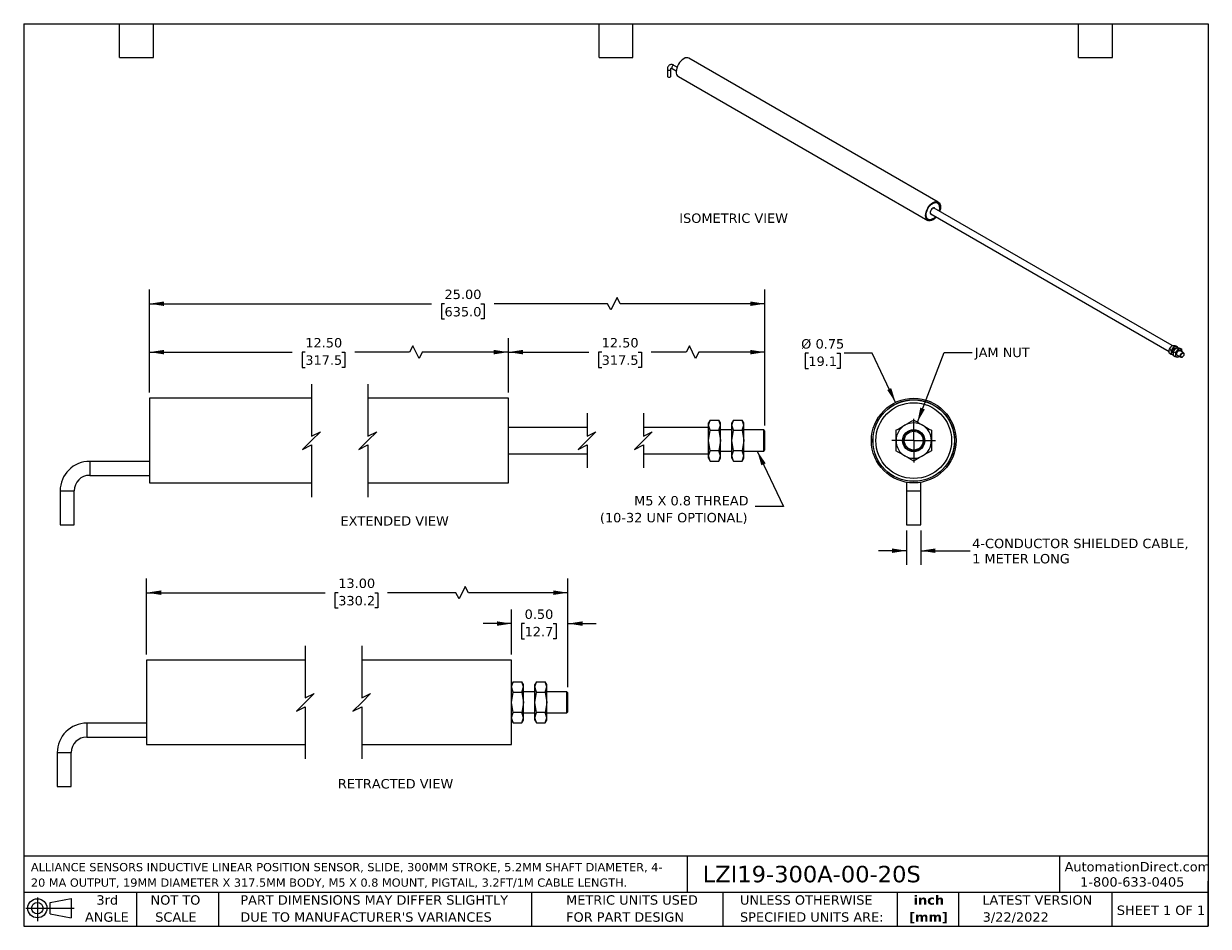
# Model space of a CAD drawing. Header units: inches. Extents: x 0.2 to 10.8, y 0.2 to 8.2.
import ezdxf

# ---------------------------------------------------------------- set-up
doc = ezdxf.new("R2010")
doc.units = ezdxf.units.IN
doc.header["$MEASUREMENT"] = 0
doc.linetypes.add('SLD-Center', pattern=[0.75, 0.6, -0.05, 0.05, -0.05])
doc.linetypes.add('SLD-Solid', pattern=[0])
doc.layers.add('CENTER', color=40, linetype='SLD-Center')
doc.layers.add('DIMENSIONS', color=140, linetype='SLD-Solid', lineweight=25)
doc.layers.add('TEXT', color=140, linetype='SLD-Solid', lineweight=25)
doc.styles.add('SLDTEXTSTYLE0', font='VERDANA.TTF')
doc.styles.add('SLDTEXTSTYLE1', font='VERDANAB.TTF')
doc.styles.get("Standard").update_dxf_attribs({"font": 'VERDANA.TTF'})
doc.dimstyles.new('SLDDIMSTYLE0', dxfattribs={"dimtxt": 0.084961, "dimasz": 0.13, "dimexe": 0, "dimexo": 0.0625, "dimgap": 0.02124, "dimtad": 0, "dimtih": 1, "dimtoh": 1, "dimrnd": 1e-09, "dimzin": 4, "dimdsep": 46, "dimtxsty": 'SLDTEXTSTYLE0', "dimsah": 1, "dimcen": 0.09, "dimadec": 0, "dimazin": 1, "dimtfac": 1, "dimtofl": 0, "dimtmove": 0, "dimatfit": 3, "dimfxl": 0, "dimfrac": 2, "dimtolj": 1, "dimtzin": 12, "dimarcsym": 0})
doc.dimstyles.new('SLDDIMSTYLE1', dxfattribs={"dimtxt": 0.18, "dimasz": 0.13, "dimexe": 0, "dimexo": 0.0625, "dimgap": 0, "dimtad": 0, "dimtih": 1, "dimtoh": 1, "dimdec": 0, "dimrnd": 1e-09, "dimzin": 0, "dimdsep": 46, "dimtxsty": 'Standard', "dimsah": 1, "dimcen": 0.09, "dimadec": 0, "dimazin": 0, "dimtfac": 0.13, "dimtdec": 0, "dimtofl": 0, "dimtmove": 0, "dimatfit": 3, "dimfxl": 0, "dimfrac": 2, "dimtolj": 1, "dimtzin": 0, "dimarcsym": 0})
doc.dimstyles.new('SLDDIMSTYLE2', dxfattribs={"dimtxt": 0.084961, "dimasz": 0.13, "dimexe": 0, "dimexo": 0.0625, "dimgap": 0.02124, "dimtad": 0, "dimtih": 1, "dimtoh": 1, "dimrnd": 1e-09, "dimdsep": 46, "dimtxsty": 'SLDTEXTSTYLE0', "dimsah": 1, "dimcen": 0, "dimadec": 0, "dimazin": 2, "dimtfac": 1, "dimtofl": 0, "dimtmove": 0, "dimatfit": 3, "dimfxl": 0, "dimfrac": 2, "dimtolj": 1, "dimtzin": 12, "dimarcsym": 0})
doc.dimstyles.new('SLDDIMSTYLE3', dxfattribs={"dimtxt": 0.084961, "dimasz": 0.13, "dimexe": 0, "dimexo": 0.0625, "dimgap": 0.02124, "dimtad": 0, "dimtih": 1, "dimtoh": 1, "dimrnd": 1e-09, "dimzin": 12, "dimdsep": 46, "dimtxsty": 'SLDTEXTSTYLE0', "dimsah": 1, "dimcen": 0.09, "dimadec": 0, "dimazin": 3, "dimtfac": 1, "dimtmove": 0, "dimatfit": 0, "dimfxl": 0, "dimfrac": 2, "dimtolj": 1, "dimtzin": 12, "dimarcsym": 0})
doc.dimstyles.new('SLDDIMSTYLE4', dxfattribs={"dimtxt": 0.084961, "dimasz": 0.13, "dimexe": 0, "dimexo": 0.0625, "dimgap": 0.02124, "dimtad": 0, "dimtih": 1, "dimtoh": 1, "dimrnd": 1e-09, "dimzin": 0, "dimdsep": 46, "dimtxsty": 'SLDTEXTSTYLE0', "dimsah": 1, "dimcen": 0.09, "dimadec": 0, "dimazin": 0, "dimtfac": 1, "dimtmove": 0, "dimatfit": 0, "dimfxl": 0, "dimfrac": 2, "dimtolj": 1, "dimtzin": 12, "dimarcsym": 0})

# ---------------------------------------------------------------- blocks, each defined once
blk = doc.blocks.new('Block11')
at = {"color": 7, "linetype": 'SLD-Solid', "lineweight": 18}
for p, q in [((0, 0.113), (0.428, 0.113)), ((0.102, 0.209), (0.102, 0)), ((0.216, 0.164), (0.401, 0.198)), ((0.216, 0.063), (0.216, 0.164)), ((0.401, 0.198), (0.401, 0.029)), ((0.216, 0.063), (0.401, 0.029))]:
    blk.add_line(p, q, dxfattribs=at)
for radius in [0.0846, 0.0506]:
    blk.add_circle((0.102, 0.113), radius, dxfattribs=at)
blk = doc.blocks.new('Block12')
at = {"color": 7, "linetype": 'Continuous'}
blk.add_blockref('Block11', (0, 0), dxfattribs=at)
blk = doc.blocks.new('SW_NOTE_0')
at = {"layer": 'TEXT', "color": 0, "char_height": 0.07292, "attachment_point": 1, "style": 'SLDTEXTSTYLE0'}
for s, insert in [('ALLIANCE SENSORS INDUCTIVE LINEAR POSITION SENSOR, SLIDE, 300MM STROKE, 5.2MM SHAFT DIAMETER, 4-', (0, 0.093)), ('20 MA OUTPUT, 19MM DIAMETER X 317.5MM BODY, M5 X 0.8 MOUNT, PIGTAIL, 3.2FT/1M CABLE LENGTH.', (0, -0.044))]:
    blk.add_mtext(s, dxfattribs=dict(at, insert=insert))
blk = doc.blocks.new('SW_NOTE_0_1')
at = {"layer": 'TEXT', "color": 0, "char_height": 0.0833, "attachment_point": 2, "style": 'SLDTEXTSTYLE1'}
for s, insert in [('inch', (0.125, 0.106)), ('[mm]', (0.122, -0.045))]:
    blk.add_mtext(s, dxfattribs=dict(at, insert=insert))
blk = doc.blocks.new('SW_NOTE_0_2')
at = {"layer": 'TEXT', "color": 0, "char_height": 0.08333, "attachment_point": 1, "style": 'SLDTEXTSTYLE0'}
for s, insert in [('UNLESS OTHERWISE ', (0, 0.106)), ('SPECIFIED UNITS ARE:', (0, -0.045))]:
    blk.add_mtext(s, dxfattribs=dict(at, insert=insert))
blk = doc.blocks.new('SW_NOTE_0_3')
at = {"layer": 'TEXT', "color": 0, "char_height": 0.08333, "attachment_point": 1, "style": 'SLDTEXTSTYLE0'}
for s, insert in [('PART DIMENSIONS MAY DIFFER SLIGHTLY ', (0, 0.106)), ("DUE TO MANUFACTURER'S VARIANCES", (0, -0.045))]:
    blk.add_mtext(s, dxfattribs=dict(at, insert=insert))
blk = doc.blocks.new('SW_NOTE_0_4')
at = {"layer": 'TEXT', "color": 0, "char_height": 0.0833, "attachment_point": 2, "style": 'SLDTEXTSTYLE0'}
for s, insert in [('NOT TO', (0.207, 0.106)), ('SCALE', (0.211, -0.045))]:
    blk.add_mtext(s, dxfattribs=dict(at, insert=insert))
blk = doc.blocks.new('SW_NOTE_0_5')
at = {"layer": 'TEXT', "color": 0, "char_height": 0.0833, "attachment_point": 2, "style": 'SLDTEXTSTYLE0'}
for s, insert in [('3rd', (0.091, 0.106)), ('ANGLE', (0.087, -0.045))]:
    blk.add_mtext(s, dxfattribs=dict(at, insert=insert))
blk = doc.blocks.new('SW_NOTE_0_6')
at = {"layer": 'TEXT', "color": 0, "char_height": 0.08333, "attachment_point": 1, "style": 'SLDTEXTSTYLE0'}
for s, insert in [('METRIC UNITS USED ', (0, 0.106)), ('FOR PART DESIGN', (0, -0.045))]:
    blk.add_mtext(s, dxfattribs=dict(at, insert=insert))
blk = doc.blocks.new('_D')
at = {"layer": 'DIMENSIONS'}
for p, q in [((4.546, 4.98), (4.546, 5.464)), ((6.82, 4.689), (6.82, 5.464)), ((6.15, 5.395), (6.122, 5.339)), ((6.205, 5.284), (6.15, 5.395)), ((4.546, 5.339), (5.258, 5.339)), ((5.373, 5.339), (5.344, 5.339)), ((5.344, 5.339), (5.344, 5.204)), ((5.696, 5.339), (5.725, 5.339)), ((5.725, 5.339), (5.725, 5.204)), ((6.122, 5.339), (5.811, 5.339)), ((6.233, 5.339), (6.205, 5.284)), ((6.82, 5.339), (6.233, 5.339)), ((5.344, 5.204), (5.373, 5.204)), ((5.725, 5.204), (5.696, 5.204))]:
    blk.add_line(p, q, dxfattribs=at)
for points in [[(4.546, 5.339), (4.676, 5.319), (4.676, 5.359)], [(6.82, 5.339), (6.69, 5.359), (6.69, 5.319)]]:
    blk.add_solid(points, dxfattribs=at)
at = {"layer": 'DIMENSIONS', "char_height": 0.0833, "attachment_point": 1, "style": 'SLDTEXTSTYLE0'}
for s, insert in [('12.50', (5.373, 5.464)), ('317.5', (5.373, 5.31))]:
    blk.add_mtext(s, dxfattribs=dict(at, insert=insert))
blk = doc.blocks.new('_D_1')
at = {"layer": 'DIMENSIONS'}
for p, q in [((1.365, 4.98), (1.365, 5.464)), ((4.546, 4.98), (4.546, 5.464)), ((3.699, 5.395), (3.671, 5.339)), ((3.754, 5.284), (3.699, 5.395)), ((1.365, 5.339), (2.63, 5.339)), ((2.746, 5.339), (2.717, 5.339)), ((2.717, 5.339), (2.717, 5.204)), ((3.069, 5.339), (3.097, 5.339)), ((3.097, 5.339), (3.097, 5.204)), ((3.671, 5.339), (3.184, 5.339)), ((3.782, 5.339), (3.754, 5.284)), ((4.546, 5.339), (3.782, 5.339)), ((2.717, 5.204), (2.746, 5.204)), ((3.097, 5.204), (3.069, 5.204))]:
    blk.add_line(p, q, dxfattribs=at)
for points in [[(1.365, 5.339), (1.495, 5.319), (1.495, 5.359)], [(4.546, 5.339), (4.416, 5.359), (4.416, 5.319)]]:
    blk.add_solid(points, dxfattribs=at)
at = {"layer": 'DIMENSIONS', "char_height": 0.0833, "attachment_point": 1, "style": 'SLDTEXTSTYLE0'}
for s, insert in [('12.50', (2.746, 5.464)), ('317.5', (2.746, 5.31))]:
    blk.add_mtext(s, dxfattribs=dict(at, insert=insert))
blk = doc.blocks.new('_D_2')
at = {"layer": 'DIMENSIONS'}
for p, q in [((1.365, 4.98), (1.365, 5.893)), ((6.82, 4.689), (6.82, 5.893)), ((5.509, 5.824), (5.453, 5.713)), ((5.537, 5.768), (5.509, 5.824)), ((1.365, 5.768), (3.865, 5.768)), ((3.98, 5.768), (3.952, 5.768)), ((3.952, 5.768), (3.952, 5.633)), ((4.303, 5.768), (4.332, 5.768)), ((4.332, 5.768), (4.332, 5.633)), ((5.425, 5.768), (4.419, 5.768)), ((5.453, 5.713), (5.425, 5.768)), ((6.82, 5.768), (5.537, 5.768)), ((3.952, 5.633), (3.98, 5.633)), ((4.332, 5.633), (4.303, 5.633))]:
    blk.add_line(p, q, dxfattribs=at)
for points in [[(1.365, 5.768), (1.495, 5.748), (1.495, 5.788)], [(6.82, 5.768), (6.69, 5.788), (6.69, 5.748)]]:
    blk.add_solid(points, dxfattribs=at)
at = {"layer": 'DIMENSIONS', "char_height": 0.0833, "attachment_point": 1, "style": 'SLDTEXTSTYLE0'}
for s, insert in [('25.00', (3.98, 5.893)), ('635.0', (3.98, 5.739))]:
    blk.add_mtext(s, dxfattribs=dict(at, insert=insert))
blk = doc.blocks.new('SW_NOTE_0_7')
at = {"layer": 'TEXT', "color": 0, "char_height": 0.08333, "attachment_point": 3, "style": 'SLDTEXTSTYLE0'}
for s, insert in [('M5 X 0.8 THREAD', (-0.059, 0.094)), ('(10-32 UNF OPTIONAL)', (-0.068, -0.056))]:
    blk.add_mtext(s, dxfattribs=dict(at, insert=insert))
blk = doc.blocks.new('_D_3')
at = {"layer": 'DIMENSIONS'}
for p, q in [((7.205, 5.329), (7.177, 5.329)), ((7.177, 5.329), (7.177, 5.194)), ((7.458, 5.329), (7.486, 5.329)), ((7.486, 5.329), (7.486, 5.194)), ((7.772, 5.329), (7.522, 5.329)), ((7.978, 4.894), (7.772, 5.329)), ((7.177, 5.194), (7.205, 5.194)), ((7.486, 5.194), (7.458, 5.194))]:
    blk.add_line(p, q, dxfattribs=at)
blk.add_solid([(7.978, 4.894), (7.94, 5.02), (7.904, 5.003)], dxfattribs=at)
at = {"layer": 'DIMENSIONS', "char_height": 0.0833, "attachment_point": 1, "style": 'SLDTEXTSTYLE0'}
for s, insert in [('%%c', (7.141, 5.454)), ('0.75', (7.269, 5.454)), ('19.1', (7.205, 5.3))]:
    blk.add_mtext(s, dxfattribs=dict(at, insert=insert))
blk = doc.blocks.new('_D_4')
at = {"layer": 'DIMENSIONS'}
for p, q in [((8.076, 3.759), (8.076, 3.454)), ((8.201, 3.759), (8.201, 3.454)), ((8.076, 3.579), (7.826, 3.579)), ((8.201, 3.579), (8.638, 3.579))]:
    blk.add_line(p, q, dxfattribs=at)
for points in [[(8.076, 3.579), (7.946, 3.599), (7.946, 3.559)], [(8.201, 3.579), (8.331, 3.559), (8.331, 3.599)]]:
    blk.add_solid(points, dxfattribs=at)
at = {"layer": 'DIMENSIONS', "char_height": 0.08333, "attachment_point": 1, "style": 'SLDTEXTSTYLE0'}
for s, insert in [('4-CONDUCTOR SHIELDED CABLE,', (8.657, 3.685)), ('1 METER LONG', (8.657, 3.55))]:
    blk.add_mtext(s, dxfattribs=dict(at, insert=insert))
blk = doc.blocks.new('SW_CENTERMARKSYMBOL_0')
at = {"layer": 'CENTER', "color": 0}
for p, q in [((0, 0.1), (0, 0.1935)), ((-0.1, 0), (-0.1935, 0)), ((0, 0), (-0.1, 0)), ((0, 0), (0, 0.1)), ((0, 0), (0, -0.1)), ((0, 0), (0.1, 0)), ((0.1, 0), (0.1935, 0)), ((0, -0.1), (0, -0.1935))]:
    blk.add_line(p, q, dxfattribs=at)
blk = doc.blocks.new('_D_5')
at = {"layer": 'DIMENSIONS'}
for p, q in [((1.339, 2.66), (1.339, 3.332)), ((4.164, 3.263), (4.109, 3.151)), ((4.192, 3.207), (4.164, 3.263)), ((5.074, 2.369), (5.074, 3.332)), ((1.339, 3.207), (2.922, 3.207)), ((3.038, 3.207), (3.009, 3.207)), ((3.009, 3.207), (3.009, 3.072)), ((3.361, 3.207), (3.389, 3.207)), ((3.389, 3.207), (3.389, 3.072)), ((4.081, 3.207), (3.476, 3.207)), ((4.109, 3.151), (4.081, 3.207)), ((5.074, 3.207), (4.192, 3.207)), ((3.009, 3.072), (3.038, 3.072)), ((3.389, 3.072), (3.361, 3.072))]:
    blk.add_line(p, q, dxfattribs=at)
for points in [[(1.339, 3.207), (1.469, 3.187), (1.469, 3.227)], [(5.074, 3.207), (4.944, 3.227), (4.944, 3.187)]]:
    blk.add_solid(points, dxfattribs=at)
at = {"layer": 'DIMENSIONS', "char_height": 0.0833, "attachment_point": 1, "style": 'SLDTEXTSTYLE0'}
for s, insert in [('13.00', (3.038, 3.332)), ('330.2', (3.038, 3.178))]:
    blk.add_mtext(s, dxfattribs=dict(at, insert=insert))
blk = doc.blocks.new('_D_6')
at = {"layer": 'DIMENSIONS'}
for p, q in [((4.574, 2.66), (4.574, 3.058)), ((5.074, 2.369), (5.074, 3.058)), ((4.574, 2.933), (4.324, 2.933)), ((4.69, 2.933), (4.661, 2.933)), ((4.661, 2.933), (4.661, 2.798)), ((4.942, 2.933), (4.971, 2.933)), ((4.971, 2.933), (4.971, 2.798)), ((5.074, 2.933), (5.324, 2.933)), ((4.661, 2.798), (4.69, 2.798)), ((4.971, 2.798), (4.942, 2.798))]:
    blk.add_line(p, q, dxfattribs=at)
for points in [[(4.574, 2.933), (4.444, 2.953), (4.444, 2.913)], [(5.074, 2.933), (5.204, 2.913), (5.204, 2.953)]]:
    blk.add_solid(points, dxfattribs=at)
at = {"layer": 'DIMENSIONS', "char_height": 0.0833, "attachment_point": 1, "style": 'SLDTEXTSTYLE0'}
for s, insert in [('0.50', (4.69, 3.058)), ('12.7', (4.69, 2.904))]:
    blk.add_mtext(s, dxfattribs=dict(at, insert=insert))

msp = doc.modelspace()

# ---------------------------------------------------------------- linework, layer by layer
for p, q in [((6.041, 7.865), (6.014, 7.88)), ((8.357, 6.669), (6.147, 7.944)), ((5.955, 7.846), (5.955, 7.785)), ((5.987, 7.785), (5.987, 7.846)), ((5.999, 7.853), (6.034, 7.833)), ((6.053, 7.782), (8.263, 6.506)), ((8.368, 6.623), (8.368, 6.628)), ((8.292, 6.564), (10.403, 5.345)), ((8.304, 6.517), (8.308, 6.52)), ((10.431, 5.397), (8.321, 6.615)), ((10.406, 5.364), (10.42, 5.356)), ((10.434, 5.399), (10.447, 5.391)), ((10.463, 5.371), (10.461, 5.373)), ((10.462, 5.396), (10.475, 5.388)), ((10.47, 5.377), (10.484, 5.37)), ((10.498, 5.375), (10.512, 5.367)), ((10.42, 5.319), (10.406, 5.327)), ((10.441, 5.316), (10.436, 5.316)), ((10.437, 5.332), (10.44, 5.331)), ((10.44, 5.33), (10.437, 5.331)), ((10.442, 5.343), (10.456, 5.335)), ((10.456, 5.298), (10.442, 5.306)), ((10.474, 5.311), (10.506, 5.293)), ((10.478, 5.309), (10.474, 5.31)), ((10.491, 5.302), (10.484, 5.295)), ((10.529, 5.333), (10.497, 5.352)), ((10.514, 5.347), (10.514, 5.342)), ((10.518, 5.294), (10.52, 5.295)), ((10.534, 5.32), (10.534, 5.322)), ((2.801, 4.93), (1.365, 4.93)), ((1.365, 4.93), (1.365, 4.555)), ((4.546, 4.93), (3.301, 4.93)), ((4.546, 4.555), (4.546, 4.93)), ((6.334, 4.737), (6.32, 4.713)), ((6.32, 4.692), (6.334, 4.737)), ((6.334, 4.737), (6.412, 4.737)), ((6.427, 4.713), (6.412, 4.737)), ((6.427, 4.692), (6.412, 4.737)), ((6.541, 4.737), (6.527, 4.713)), ((6.527, 4.692), (6.541, 4.737)), ((6.541, 4.737), (6.619, 4.737)), ((6.633, 4.713), (6.619, 4.737)), ((6.633, 4.692), (6.619, 4.737)), ((5.244, 4.672), (4.546, 4.672)), ((6.32, 4.672), (5.744, 4.672)), ((6.32, 4.692), (6.32, 4.713)), ((6.32, 4.555), (6.32, 4.692)), ((6.334, 4.646), (6.32, 4.692)), ((6.32, 4.555), (6.334, 4.646)), ((6.334, 4.646), (6.412, 4.646)), ((6.412, 4.646), (6.427, 4.692)), ((6.412, 4.646), (6.427, 4.555)), ((6.427, 4.692), (6.427, 4.713)), ((6.427, 4.555), (6.427, 4.692)), ((6.527, 4.649), (6.427, 4.649)), ((6.527, 4.692), (6.527, 4.713)), ((6.527, 4.555), (6.527, 4.692)), ((6.541, 4.646), (6.527, 4.692)), ((6.527, 4.555), (6.541, 4.646)), ((6.541, 4.646), (6.619, 4.646)), ((6.619, 4.646), (6.633, 4.692)), ((6.619, 4.646), (6.633, 4.555)), ((6.633, 4.692), (6.633, 4.713)), ((6.633, 4.555), (6.633, 4.692)), ((6.81, 4.649), (6.633, 4.649)), ((6.82, 4.639), (6.81, 4.649)), ((6.81, 4.575), (6.81, 4.649)), ((6.82, 4.573), (6.82, 4.639)), ((1.365, 4.555), (1.365, 4.18)), ((4.546, 4.18), (4.546, 4.555)), ((6.334, 4.465), (6.32, 4.555)), ((6.32, 4.419), (6.32, 4.555)), ((6.427, 4.555), (6.412, 4.465)), ((6.427, 4.419), (6.427, 4.555)), ((6.541, 4.465), (6.527, 4.555)), ((6.527, 4.419), (6.527, 4.555)), ((6.633, 4.555), (6.619, 4.465)), ((6.633, 4.419), (6.633, 4.555)), ((6.81, 4.462), (6.81, 4.575)), ((6.82, 4.472), (6.82, 4.573)), ((4.546, 4.438), (5.244, 4.438)), ((5.744, 4.438), (6.32, 4.438)), ((6.32, 4.419), (6.334, 4.465)), ((6.334, 4.374), (6.32, 4.419)), ((6.32, 4.398), (6.32, 4.419)), ((6.412, 4.465), (6.334, 4.465)), ((6.427, 4.419), (6.412, 4.465)), ((6.412, 4.374), (6.427, 4.419)), ((6.427, 4.462), (6.527, 4.462)), ((6.427, 4.398), (6.427, 4.419)), ((6.527, 4.419), (6.541, 4.465)), ((6.541, 4.374), (6.527, 4.419)), ((6.527, 4.398), (6.527, 4.419)), ((6.619, 4.465), (6.541, 4.465)), ((6.633, 4.419), (6.619, 4.465)), ((6.619, 4.374), (6.633, 4.419)), ((6.633, 4.462), (6.81, 4.462)), ((6.633, 4.398), (6.633, 4.419)), ((6.81, 4.462), (6.82, 4.472)), ((1.365, 4.371), (0.835, 4.371)), ((0.835, 4.371), (0.835, 4.246)), ((6.32, 4.398), (6.334, 4.374)), ((6.334, 4.374), (6.412, 4.374)), ((6.412, 4.374), (6.427, 4.398)), ((6.527, 4.398), (6.541, 4.374)), ((6.541, 4.374), (6.619, 4.374)), ((6.619, 4.374), (6.633, 4.398)), ((0.835, 4.246), (1.365, 4.246)), ((0.573, 4.109), (0.573, 3.809)), ((0.573, 4.109), (0.698, 4.109)), ((0.698, 3.809), (0.698, 4.109)), ((1.365, 4.18), (2.801, 4.18)), ((3.301, 4.18), (4.546, 4.18)), ((8.076, 4.186), (8.076, 4.109)), ((8.076, 4.109), (8.076, 3.809)), ((8.076, 4.109), (8.201, 4.109)), ((8.201, 4.109), (8.201, 4.186)), ((8.201, 3.809), (8.201, 4.109)), ((0.573, 3.809), (0.698, 3.809)), ((8.076, 3.809), (8.201, 3.809)), ((2.746, 2.61), (1.339, 2.61)), ((1.339, 2.61), (1.339, 2.235)), ((4.574, 2.61), (3.246, 2.61)), ((4.574, 2.235), (4.574, 2.61)), ((4.588, 2.417), (4.574, 2.393)), ((4.574, 2.372), (4.588, 2.417)), ((4.588, 2.417), (4.666, 2.417)), ((4.68, 2.393), (4.666, 2.417)), ((4.68, 2.372), (4.666, 2.417)), ((4.795, 2.417), (4.78, 2.393)), ((4.78, 2.372), (4.795, 2.417)), ((4.795, 2.417), (4.873, 2.417)), ((4.887, 2.393), (4.873, 2.417)), ((4.887, 2.372), (4.873, 2.417)), ((4.588, 2.326), (4.574, 2.372)), ((4.574, 2.235), (4.588, 2.326)), ((4.588, 2.326), (4.666, 2.326)), ((4.666, 2.326), (4.68, 2.372)), ((4.666, 2.326), (4.68, 2.235)), ((4.68, 2.372), (4.68, 2.393)), ((4.68, 2.235), (4.68, 2.372)), ((4.78, 2.329), (4.68, 2.329)), ((4.78, 2.372), (4.78, 2.393)), ((4.78, 2.235), (4.78, 2.372)), ((4.795, 2.326), (4.78, 2.372)), ((4.78, 2.235), (4.795, 2.326)), ((4.795, 2.326), (4.873, 2.326)), ((4.873, 2.326), (4.887, 2.372)), ((4.873, 2.326), (4.887, 2.235)), ((4.887, 2.372), (4.887, 2.393)), ((4.887, 2.235), (4.887, 2.372)), ((5.064, 2.329), (4.887, 2.329)), ((5.074, 2.319), (5.064, 2.329)), ((5.064, 2.255), (5.064, 2.329)), ((5.074, 2.253), (5.074, 2.319)), ((1.339, 2.235), (1.339, 1.86)), ((4.574, 1.86), (4.574, 2.235)), ((4.588, 2.144), (4.574, 2.235)), ((4.68, 2.235), (4.666, 2.144)), ((4.68, 2.099), (4.68, 2.235)), ((4.795, 2.144), (4.78, 2.235)), ((4.78, 2.099), (4.78, 2.235)), ((4.887, 2.235), (4.873, 2.144)), ((4.887, 2.099), (4.887, 2.235)), ((5.064, 2.142), (5.064, 2.255)), ((5.074, 2.152), (5.074, 2.253)), ((4.574, 2.099), (4.588, 2.144)), ((4.666, 2.144), (4.588, 2.144)), ((4.68, 2.099), (4.666, 2.144)), ((4.68, 2.142), (4.78, 2.142)), ((4.78, 2.099), (4.795, 2.144)), ((4.873, 2.144), (4.795, 2.144)), ((4.887, 2.099), (4.873, 2.144)), ((4.887, 2.142), (5.064, 2.142)), ((5.064, 2.142), (5.074, 2.152)), ((1.339, 2.051), (0.809, 2.051)), ((0.809, 2.051), (0.809, 1.926)), ((4.588, 2.053), (4.574, 2.099)), ((4.574, 2.078), (4.588, 2.053)), ((4.588, 2.053), (4.666, 2.053)), ((4.666, 2.053), (4.68, 2.099)), ((4.666, 2.053), (4.68, 2.078)), ((4.68, 2.078), (4.68, 2.099)), ((4.795, 2.053), (4.78, 2.099)), ((4.78, 2.078), (4.78, 2.099)), ((4.78, 2.078), (4.795, 2.053)), ((4.795, 2.053), (4.873, 2.053)), ((4.873, 2.053), (4.887, 2.099)), ((4.873, 2.053), (4.887, 2.078)), ((4.887, 2.078), (4.887, 2.099)), ((0.809, 1.926), (1.339, 1.926)), ((0.546, 1.789), (0.546, 1.489)), ((0.546, 1.789), (0.671, 1.789)), ((0.671, 1.489), (0.671, 1.789)), ((1.339, 1.86), (2.746, 1.86)), ((3.246, 1.86), (4.574, 1.86)), ((0.546, 1.489), (0.671, 1.489))]:
    msp.add_line(p, q)
at = {"flags": 128}
for points in [[(6.014, 7.88), (6.011, 7.881), (6.006, 7.88), (6.002, 7.876), (5.999, 7.871), (5.996, 7.866), (5.995, 7.86), (5.996, 7.856), (5.999, 7.853), (5.999, 7.853)], [(6.147, 7.944), (6.137, 7.948), (6.126, 7.948), (6.113, 7.946), (6.1, 7.94), (6.087, 7.931), (6.075, 7.919), (6.063, 7.905), (6.053, 7.89), (6.045, 7.874), (6.039, 7.857), (6.035, 7.841), (6.034, 7.825)], [(5.955, 7.846), (5.957, 7.843), (5.96, 7.84), (5.965, 7.838), (5.971, 7.837), (5.977, 7.838), (5.982, 7.84), (5.986, 7.843), (5.987, 7.846)], [(5.955, 7.785), (5.957, 7.782), (5.96, 7.779), (5.965, 7.777), (5.971, 7.776), (5.977, 7.777), (5.982, 7.779), (5.986, 7.782), (5.987, 7.785), (5.987, 7.785)], [(8.244, 6.549), (8.245, 6.565), (8.249, 6.581), (8.255, 6.598), (8.263, 6.615), (8.273, 6.63), (8.284, 6.644), (8.297, 6.655), (8.31, 6.664), (8.323, 6.67), (8.335, 6.673), (8.347, 6.672), (8.357, 6.669), (8.365, 6.662), (8.371, 6.652), (8.375, 6.64), (8.376, 6.626), (8.375, 6.61), (8.371, 6.594), (8.369, 6.587)], [(8.338, 6.537), (8.334, 6.533), (8.322, 6.522), (8.31, 6.513), (8.297, 6.508), (8.285, 6.505), (8.274, 6.505), (8.265, 6.509), (8.257, 6.516), (8.251, 6.525), (8.247, 6.537), (8.246, 6.55), (8.247, 6.566), (8.251, 6.582), (8.257, 6.598), (8.265, 6.614), (8.274, 6.628), (8.285, 6.642), (8.297, 6.653), (8.31, 6.661), (8.322, 6.667), (8.334, 6.67), (8.345, 6.67), (8.355, 6.666), (8.363, 6.659), (8.369, 6.65), (8.373, 6.638), (8.374, 6.624), (8.374, 6.624)], [(8.333, 6.54), (8.331, 6.538), (8.319, 6.527), (8.306, 6.519), (8.294, 6.514), (8.282, 6.512), (8.272, 6.513), (8.263, 6.518), (8.256, 6.526), (8.251, 6.536), (8.249, 6.549), (8.249, 6.563), (8.252, 6.579), (8.257, 6.595), (8.265, 6.611), (8.274, 6.626), (8.285, 6.639)], [(8.285, 6.639), (8.297, 6.65), (8.31, 6.658), (8.322, 6.663), (8.334, 6.665), (8.344, 6.664), (8.353, 6.659), (8.36, 6.651), (8.365, 6.641), (8.367, 6.628), (8.367, 6.614), (8.364, 6.598), (8.362, 6.591)], [(8.329, 6.61), (8.327, 6.613), (8.322, 6.617), (8.315, 6.617), (8.307, 6.614), (8.3, 6.608), (8.293, 6.599), (8.288, 6.589), (8.286, 6.579), (8.286, 6.57), (8.289, 6.564), (8.294, 6.56), (8.3, 6.56)], [(8.34, 6.536), (8.335, 6.531), (8.323, 6.52), (8.31, 6.511), (8.297, 6.505), (8.284, 6.502), (8.273, 6.503), (8.263, 6.506), (8.255, 6.513), (8.249, 6.523), (8.245, 6.535), (8.244, 6.549)], [(10.433, 5.342), (10.434, 5.35), (10.438, 5.359), (10.443, 5.367), (10.45, 5.372), (10.457, 5.374), (10.462, 5.373)], [(10.44, 5.33), (10.438, 5.331), (10.434, 5.335), (10.433, 5.342)], [(10.441, 5.316), (10.439, 5.316), (10.436, 5.316)], [(10.469, 5.321), (10.47, 5.329), (10.474, 5.338), (10.48, 5.346), (10.486, 5.351), (10.493, 5.353), (10.499, 5.352), (10.502, 5.349)], [(10.479, 5.308), (10.474, 5.31), (10.47, 5.314), (10.469, 5.321)], [(10.499, 5.352), (10.499, 5.352), (10.502, 5.349)], [(10.502, 5.308), (10.504, 5.316), (10.509, 5.324), (10.515, 5.33), (10.521, 5.334), (10.527, 5.334), (10.532, 5.331), (10.534, 5.326), (10.534, 5.322)], [(10.518, 5.294), (10.514, 5.292), (10.508, 5.292), (10.504, 5.294), (10.502, 5.3), (10.502, 5.308)], [(10.505, 5.307), (10.507, 5.315), (10.512, 5.322), (10.517, 5.327), (10.523, 5.33), (10.528, 5.331), (10.532, 5.328), (10.534, 5.323), (10.534, 5.317), (10.532, 5.309), (10.528, 5.302), (10.522, 5.297), (10.516, 5.293), (10.511, 5.293), (10.507, 5.295), (10.505, 5.3), (10.505, 5.307)], [(10.514, 5.347), (10.514, 5.343), (10.514, 5.342)]]:
    msp.add_lwpolyline(points, dxfattribs=at)
for radius in [0.375, 0.362, 0.361, 0.336, 0.0984, 0.0935, 0.0835]:
    msp.add_circle((8.139, 4.555), radius)
for centre, radius, start, end in [((6.078, 7.819), 0.045, 172.7442, 235.9436), ((8.315, 6.602), 0.0138, 64.159, 123.9139), ((8.321, 6.632), 0.0465, 354.7504, 50.2835), ((8.257, 6.627), 0.117, 340.6697, 358.8892), ((8.277, 6.557), 0.0483, 250.8147, 304.1622), ((8.3, 6.576), 0.0144, 177.3511, 234.5867), ((10.482, 5.333), 0.0604, 140.2279, 177.3607), ((10.466, 5.352), 0.0359, 93.4295, 146.5651), ((10.462, 5.373), 0.0145, 19.7278, 84.0739), ((10.503, 5.331), 0.0359, 93.4295, 146.5651), ((10.497, 5.35), 0.0173, 350.7481, 79.4532), ((10.439, 5.333), 0.0173, 170.7481, 259.4532), ((10.476, 5.312), 0.0173, 170.7481, 259.4532), ((10.519, 5.312), 0.0604, 140.2279, 177.3607), ((10.473, 5.323), 0.0282, 269.8601, 309.6275), ((8.139, 4.555), 0.157, 120, 180), ((8.139, 4.555), 0.157, 60, 120), ((8.139, 4.555), 0.157, 0, 60), ((8.139, 4.555), 0.157, 180, 240), ((8.139, 4.555), 0.157, 300, 0), ((8.139, 4.555), 0.157, 240, 300), ((0.835, 4.109), 0.262, 89.9999, 180.0001), ((0.835, 4.109), 0.138, 90.0001, 179.9999), ((0.809, 1.789), 0.262, 89.9999, 180.0001), ((0.809, 1.789), 0.138, 90.0001, 179.9999)]:
    msp.add_arc(centre, radius, start, end)
for points, knots in [([(6.014, 7.88), (6.013, 7.881), (6.01, 7.883), (6.003, 7.886), (5.994, 7.888), (5.985, 7.887), (5.976, 7.885), (5.968, 7.879), (5.961, 7.871), (5.957, 7.862), (5.956, 7.854), (5.956, 7.848), (5.956, 7.846)], [0, 0, 0, 0, 0.036217, 0.140551, 0.247127, 0.355186, 0.465911, 0.583664, 0.699691, 0.819585, 0.939949, 1, 1, 1, 1]), ([(5.987, 7.846), (5.987, 7.847), (5.987, 7.85), (5.987, 7.853), (5.988, 7.855), (5.989, 7.856), (5.989, 7.856), (5.991, 7.856), (5.994, 7.856), (5.997, 7.855), (5.998, 7.853), (5.999, 7.853)], [0, 0, 0, 0, 0.063691, 0.175413, 0.291009, 0.418823, 0.589304, 0.742125, 0.862255, 0.982323, 1, 1, 1, 1]), ([(10.475, 5.388), (10.476, 5.385), (10.477, 5.381), (10.477, 5.378), (10.477, 5.378)], [0, 0, 0, 0, 0.996367, 1, 1, 1, 1])]:
    msp.add_open_spline(points, degree=3, knots=knots)
for points in [[(10.403, 5.347), (10.403, 5.353), (10.404, 5.359), (10.406, 5.364)], [(10.406, 5.364), (10.409, 5.37), (10.413, 5.377), (10.417, 5.383)], [(10.417, 5.383), (10.422, 5.389), (10.428, 5.394), (10.434, 5.399)], [(10.42, 5.356), (10.426, 5.361), (10.431, 5.366), (10.436, 5.372)], [(10.42, 5.356), (10.421, 5.349), (10.422, 5.342), (10.422, 5.336)], [(10.434, 5.399), (10.437, 5.399), (10.44, 5.399), (10.445, 5.399)], [(10.436, 5.372), (10.441, 5.378), (10.444, 5.384), (10.447, 5.391)], [(10.442, 5.343), (10.445, 5.349), (10.449, 5.356), (10.454, 5.362)], [(10.445, 5.399), (10.45, 5.398), (10.455, 5.397), (10.462, 5.396)], [(10.447, 5.391), (10.454, 5.389), (10.459, 5.388), (10.464, 5.388)], [(10.454, 5.362), (10.458, 5.368), (10.464, 5.373), (10.47, 5.377)], [(10.464, 5.388), (10.469, 5.387), (10.472, 5.388), (10.475, 5.388)], [(10.47, 5.377), (10.473, 5.378), (10.477, 5.378), (10.482, 5.378)], [(10.473, 5.351), (10.477, 5.357), (10.481, 5.363), (10.484, 5.37)], [(10.482, 5.378), (10.486, 5.377), (10.492, 5.376), (10.498, 5.375)], [(10.484, 5.37), (10.49, 5.368), (10.496, 5.367), (10.5, 5.367)], [(10.5, 5.367), (10.505, 5.366), (10.509, 5.367), (10.512, 5.367)], [(10.512, 5.367), (10.513, 5.36), (10.514, 5.353), (10.514, 5.347)], [(10.406, 5.327), (10.404, 5.334), (10.403, 5.34), (10.403, 5.347)], [(10.422, 5.336), (10.422, 5.33), (10.421, 5.324), (10.42, 5.319)], [(10.436, 5.316), (10.431, 5.317), (10.426, 5.318), (10.42, 5.319)], [(10.44, 5.326), (10.44, 5.332), (10.441, 5.338), (10.442, 5.343)], [(10.442, 5.306), (10.441, 5.313), (10.44, 5.319), (10.44, 5.326)], [(10.456, 5.335), (10.462, 5.34), (10.468, 5.345), (10.473, 5.351)], [(10.456, 5.335), (10.458, 5.328), (10.459, 5.321), (10.459, 5.315)], [(10.459, 5.315), (10.459, 5.309), (10.458, 5.303), (10.456, 5.298)], [(10.473, 5.295), (10.468, 5.296), (10.462, 5.296), (10.456, 5.298)], [(10.484, 5.295), (10.481, 5.295), (10.477, 5.295), (10.473, 5.295)], [(8.06, 4.692), (8.087, 4.707), (8.113, 4.722), (8.139, 4.737)], [(8.139, 4.737), (8.164, 4.722), (8.191, 4.707), (8.217, 4.692)], [(7.981, 4.646), (8.007, 4.661), (8.033, 4.676), (8.06, 4.692)], [(7.981, 4.646), (7.981, 4.617), (7.981, 4.587), (7.981, 4.555)], [(8.217, 4.692), (8.244, 4.676), (8.27, 4.661), (8.296, 4.646)], [(8.296, 4.646), (8.296, 4.617), (8.296, 4.587), (8.296, 4.555)], [(7.981, 4.555), (7.981, 4.524), (7.981, 4.494), (7.981, 4.465)], [(8.296, 4.555), (8.296, 4.524), (8.296, 4.494), (8.296, 4.465)], [(8.06, 4.419), (8.033, 4.435), (8.007, 4.45), (7.981, 4.465)], [(8.139, 4.374), (8.113, 4.389), (8.087, 4.404), (8.06, 4.419)], [(8.217, 4.419), (8.191, 4.404), (8.164, 4.389), (8.139, 4.374)], [(8.296, 4.465), (8.27, 4.45), (8.244, 4.435), (8.217, 4.419)]]:
    msp.add_open_spline(points, degree=3)
at = {"layer": 'DIMENSIONS', "color": 140}
for p, q in [((2.801, 5.055), (2.801, 4.595)), ((3.301, 5.055), (3.301, 4.595)), ((5.244, 4.797), (5.244, 4.595)), ((5.744, 4.797), (5.744, 4.595)), ((2.801, 4.595), (2.88, 4.634)), ((2.88, 4.634), (2.801, 4.555)), ((3.301, 4.595), (3.38, 4.634)), ((3.38, 4.634), (3.301, 4.555)), ((5.244, 4.595), (5.322, 4.634)), ((5.322, 4.634), (5.244, 4.555)), ((5.744, 4.595), (5.822, 4.634)), ((5.822, 4.634), (5.744, 4.555)), ((2.801, 4.555), (2.722, 4.477)), ((2.722, 4.477), (2.801, 4.516)), ((2.801, 4.516), (2.801, 4.055)), ((3.301, 4.555), (3.222, 4.477)), ((3.222, 4.477), (3.301, 4.516)), ((3.301, 4.516), (3.301, 4.055)), ((5.244, 4.555), (5.165, 4.477)), ((5.165, 4.477), (5.244, 4.516)), ((5.244, 4.516), (5.244, 4.313)), ((5.744, 4.555), (5.665, 4.477)), ((5.665, 4.477), (5.744, 4.516)), ((5.744, 4.516), (5.744, 4.313)), ((2.746, 2.735), (2.746, 2.275)), ((3.246, 2.735), (3.246, 2.275)), ((2.746, 2.275), (2.824, 2.314)), ((2.824, 2.314), (2.746, 2.235)), ((3.246, 2.275), (3.324, 2.314)), ((3.324, 2.314), (3.246, 2.235)), ((2.746, 2.235), (2.667, 2.156)), ((3.246, 2.235), (3.167, 2.156)), ((2.667, 2.156), (2.746, 2.196)), ((2.746, 2.196), (2.746, 1.735)), ((3.167, 2.156), (3.246, 2.196)), ((3.246, 2.196), (3.246, 1.735))]:
    msp.add_line(p, q, dxfattribs=at)
at = {"layer": 'TEXT'}
for p, q in [((0.25, 8.25), (10.75, 8.25)), ((0.25, 8.25), (0.25, 0.25)), ((1.1, 7.95), (1.1, 8.25)), ((1.4, 7.95), (1.4, 8.25)), ((5.35, 7.95), (5.35, 8.25)), ((5.65, 7.95), (5.65, 8.25)), ((9.6, 7.95), (9.6, 8.25)), ((9.9, 7.95), (9.9, 8.25)), ((10.75, 8.25), (10.75, 0.25)), ((1.1, 7.95), (1.4, 7.95)), ((5.35, 7.95), (5.65, 7.95)), ((9.6, 7.95), (9.9, 7.95)), ((10.75, 0.871), (0.25, 0.871)), ((6.132, 0.871), (6.132, 0.55)), ((9.432, 0.871), (9.432, 0.55)), ((10.75, 0.25), (10.75, 0.65)), ((10.75, 0.55), (0.25, 0.55)), ((1.25, 0.55), (1.25, 0.25)), ((1.977, 0.55), (1.977, 0.25)), ((4.75, 0.55), (4.75, 0.25)), ((6.448, 0.55), (6.448, 0.25)), ((7.993, 0.55), (7.993, 0.25)), ((8.536, 0.55), (8.536, 0.25)), ((9.896, 0.55), (9.896, 0.25)), ((0.25, 0.25), (10.75, 0.25))]:
    msp.add_line(p, q, dxfattribs=at)

# ---------------------------------------------------------------- block references
at = {"layer": 'CENTER'}
msp.add_blockref('SW_CENTERMARKSYMBOL_0', (8.139, 4.555), dxfattribs=at)
at = {"layer": 'TEXT'}
for name, p in [('SW_NOTE_0_7', (6.734, 3.97)), ('SW_NOTE_0', (0.314, 0.718)), ('SW_NOTE_0_5', (0.9, 0.419)), ('SW_NOTE_0_4', (1.388, 0.419)), ('SW_NOTE_0_3', (2.17, 0.419)), ('SW_NOTE_0_6', (5.058, 0.419)), ('SW_NOTE_0_2', (6.599, 0.419)), ('SW_NOTE_0_1', (8.148, 0.419)), ('Block12', (0.269, 0.297))]:
    msp.add_blockref(name, p, dxfattribs=at)

# ---------------------------------------------------------------- texts
at = {"layer": 'TEXT', "style": 'SLDTEXTSTYLE0'}
for s, insert, char_height, attachment_point in [('ISOMETRIC VIEW', (6.061, 6.568), 0.08333, 1), ('JAM NUT', (8.681, 5.378), 0.0833, 1), ('EXTENDED VIEW', (3.058, 3.885), 0.08333, 1), ('RETRACTED VIEW', (3.035, 1.555), 0.08333, 1), ('LZI19-300A-00-20S', (6.268, 0.786), 0.14583, 1), ('AutomationDirect.com', (9.476, 0.82), 0.08333, 1), ('1-800-633-0405', (9.614, 0.685), 0.08333, 1), ('LATEST VERSION', (9.234, 0.525), 0.08333, 2), ('SHEET 1 OF 1', (9.939, 0.434), 0.08333, 1), ('3/22/2022', (9.043, 0.374), 0.0833, 2)]:
    msp.add_mtext(s, dxfattribs=dict(at, insert=insert, char_height=char_height, attachment_point=attachment_point))

# ---------------------------------------------------------------- dimensions: what is measured, and where the dimension line sits
at = {"layer": 'DIMENSIONS'}
for base, p1, p2, text, dimstyle, picture, middle in [((6.82, 5.768), (1.365, 4.93), (6.82, 4.639), '25.00', 'SLDDIMSTYLE0', '_D_2', (4.142, 5.768)), ((1.365, 5.339), (4.546, 4.93), (1.365, 4.93), '12.50', 'SLDDIMSTYLE0', '_D_1', (2.907, 5.339)), ((4.546, 5.339), (6.82, 4.639), (4.546, 4.93), '12.50', 'SLDDIMSTYLE0', '_D', (5.534, 5.339)), ((8.201, 3.579), (8.076, 3.809), (8.201, 3.809), '4-CONDUCTOR SHIELDED CABLE,\\P1 METER LONG', 'SLDDIMSTYLE3', '_D_4', (9.61, 3.579)), ((5.074, 3.207), (1.339, 2.61), (5.074, 2.319), '13.00', 'SLDDIMSTYLE0', '_D_5', (3.199, 3.207))]:
    dim = msp.add_linear_dim(base=base, p1=p1, p2=p2, text=text, dimstyle=dimstyle, dxfattribs=at)
    dim.commit()
    dim.dimension.update_dxf_attribs({"geometry": picture, "text_midpoint": middle, "dimtype": 160})
dim = msp.add_diameter_dim_2p(p1=(8.299, 4.217), p2=(7.978, 4.894), dimstyle='SLDDIMSTYLE2', dxfattribs=at)
dim.commit()
dim.dimension.update_dxf_attribs({"geometry": '_D_3', "text_midpoint": (7.331, 5.329), "dimtype": 163})
dim = msp.add_linear_dim(base=(5.074, 2.933), p1=(4.574, 2.61), p2=(5.074, 2.319), dimstyle='SLDDIMSTYLE4', dxfattribs=at)
dim.commit()
dim.dimension.update_dxf_attribs({"geometry": '_D_6', "text_midpoint": (4.816, 2.933), "dimtype": 160})

# ---------------------------------------------------------------- leaders
at = {"layer": 'TEXT'}
for points in [[(8.171, 4.718), (8.408, 5.336), (8.658, 5.336)], [(6.752, 4.462), (6.984, 3.97), (6.734, 3.97)]]:
    msp.add_leader(points, dimstyle='SLDDIMSTYLE1', dxfattribs=at)

doc.saveas('drawing.dxf')
